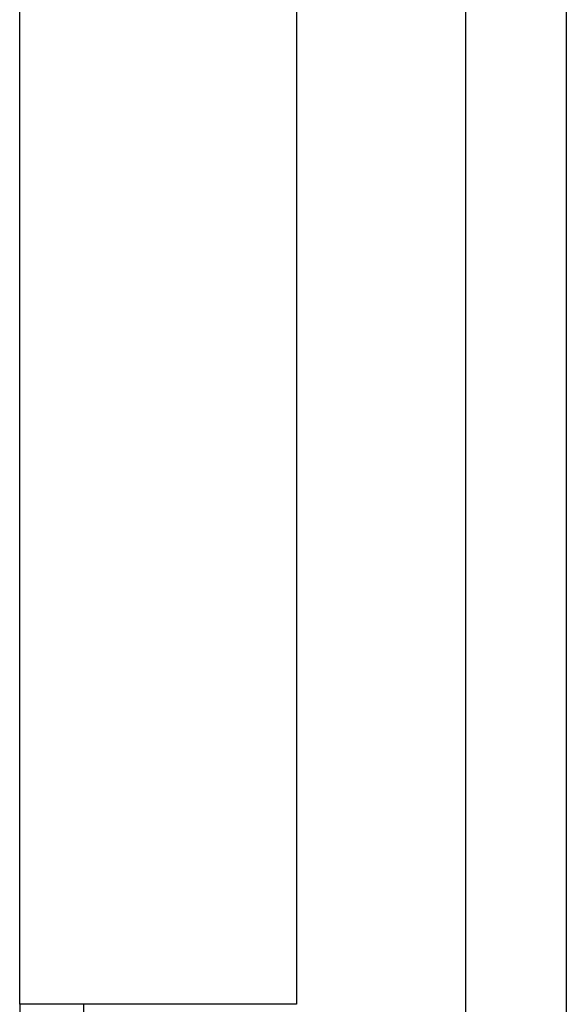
# Model space of a CAD drawing. Header units: inches. Extents: x 0 to 186, y -11 to 121.
# Tile 8 of 93: x 19.299 to 19.939, y 34.395 to 35.549. Entities that reach past the tile are written whole.
import ezdxf

# ---------------------------------------------------------------- set-up
doc = ezdxf.new("R2010")
doc.units = ezdxf.units.IN
doc.header["$LTSCALE"] = 11.141211
doc.header["$MEASUREMENT"] = 0
doc.layers.add('Visible Edges(ANSI)', color=7, linetype='Continuous', lineweight=25)
doc.layers.add('Visible Tangent Edges(ANSI)', color=7, linetype='Continuous', lineweight=25)

msp = doc.modelspace()

# ---------------------------------------------------------------- linework, layer by layer
at = {"layer": 'Visible Edges(ANSI)'}
for p, q in [((19.8214, 31.0116), (19.8214, 96.0852)), ((19.299, 34.3954), (19.299, 35.7618)), ((19.6229, 35.7618), (19.6229, 34.3954)), ((19.6229, 34.3954), (19.299, 34.3954)), ((19.299, 34.3954), (19.299, 34.3697)), ((19.3742, 34.3795), (19.3742, 34.3954))]:
    msp.add_line(p, q, dxfattribs=at)
at = {"layer": 'Visible Tangent Edges(ANSI)'}
msp.add_line((19.9389, 96.0852), (19.9389, 31.0116), dxfattribs=at)

doc.saveas('drawing.dxf')
